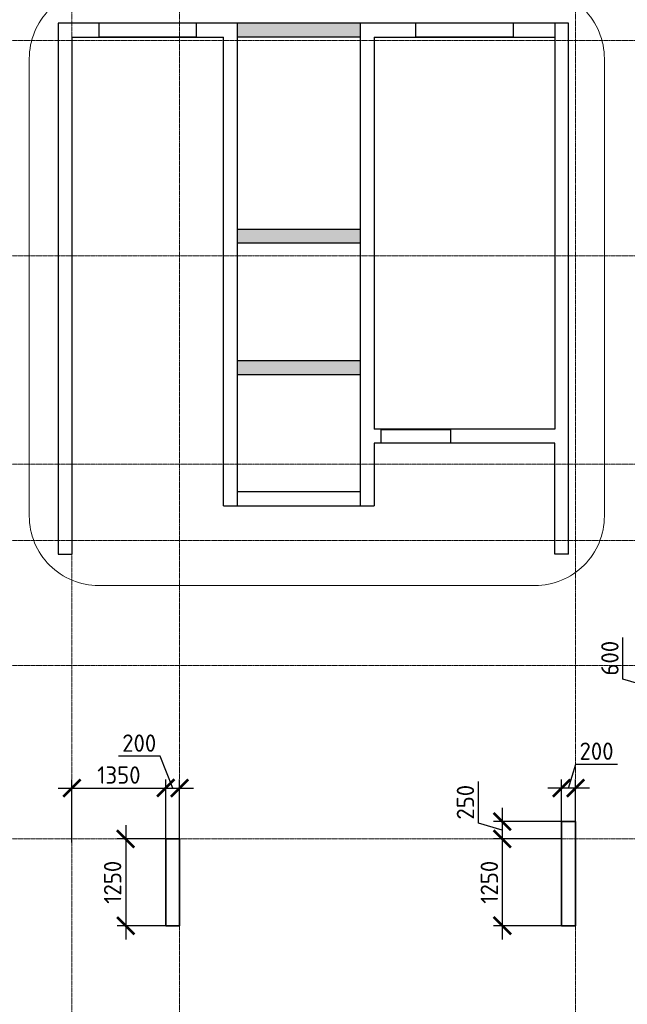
# Model space of a CAD drawing. Header units: millimetres. Extents: x 369815 to 1481759, y -423071 to -27917.
# Tile 42 of 256: x 463539 to 472288, y -310222 to -296040. Entities that reach past the tile are written whole.
import ezdxf

# ---------------------------------------------------------------- set-up
doc = ezdxf.new("R2010")
doc.units = ezdxf.units.MM
doc.linetypes.add('______5', pattern=[1100, 800, -100, 100, -100])
doc.linetypes.add('осевая', pattern=[50.8, 31.75, -6.35, 6.35, -6.35])
doc.layers.add('Колонна_ бетон', color=7, linetype='Continuous', lineweight=50, true_color=0xb4b496)
for name, color, linetype, lineweight in [('Оси', 40, '______5', 18), ('размер', 1, 'Continuous', 25), ('РАЗМЕРЫ', 1, 'Continuous', 9), ('СТЕНЫ', 3, 'Continuous', 30)]:
    doc.layers.add(name, color=color, linetype=linetype, lineweight=lineweight)
doc.styles.add('GOST-2.304_Type-B', font='GOST_Common.ttf')
doc.dimstyles.new('СПДС', dxfattribs={"dimscale": 100, "dimtxt": 2.5, "dimasz": 2.5, "dimexe": 1.25, "dimexo": 0, "dimtad": 1, "dimdec": 0, "dimtxsty": 'GOST-2.304_Type-B', "dimblk": 'ARCHTICK', "dimcen": 2.5, "dimdle": 2, "dimadec": 0, "dimazin": 2, "dimtfac": 0.75, "dimtdec": 0, "dimtmove": 1, "dimatfit": 3, "dimfxl": 1, "dimtolj": 1, "dimarcsym": 1})

# ---------------------------------------------------------------- blocks, each defined once
blk = doc.blocks.new('оси2')
at = {"layer": 'Оси', "color": 16, "linetype": 'осевая', "lineweight": 0, "ltscale": 0.5, "transparency": 33554687}
for p, q in [((1003495.5, 5465.4), (1003495.5, -20739.3)), ((1005045.5, 5465.4), (1005045.5, -20739.3)), ((1010745.5, 5465.4), (1010745.5, -20739.3)), ((979200, 1707.1), (1032582.1, 1707.1)), ((979200, -1392.9), (1032582.1, -1392.9)), ((979200, -4392.9), (1032582.1, -4392.9)), ((979200, -5492.9), (1032582.1, -5492.9)), ((979200, -7292.9), (1032582.1, -7292.9)), ((979200, -9792.9), (1032582.1, -9792.9))]:
    blk.add_line(p, q, dxfattribs=at)
blk = doc.blocks.new('_ArchTick')
at = {"color": 0, "linetype": 'ByBlock', "const_width": 0.15}
blk.add_lwpolyline([(-0.5, -0.5), (0.5, 0.5)], dxfattribs=at)
blk = doc.blocks.new('*D1442')
at = {"layer": 'DEFPOINTS', "color": 0, "transparency": 16777216}
for p in [(465642, -307107), (464292, -307890), (465642, -307890, -360)]:
    blk.add_point(p, dxfattribs=at)
at = {"layer": 'РАЗМЕРЫ', "color": 0, "lineweight": -2, "transparency": 16777216}
for p, q in [((464292, -307890), (464292, -306982)), ((465642, -307890), (465642, -306982)), ((464092, -307107), (465842, -307107))]:
    blk.add_line(p, q, dxfattribs=at)
at = {"layer": 'РАЗМЕРЫ', "color": 0, "lineweight": -2, "transparency": 16777216, "xscale": 250, "yscale": 250, "zscale": 250, "rotation": 180}
blk.add_blockref('_ArchTick', (464292, -307107), dxfattribs=at)
at = {"layer": 'РАЗМЕРЫ', "color": 0, "lineweight": -2, "transparency": 16777216, "xscale": 250, "yscale": 250, "zscale": 250}
blk.add_blockref('_ArchTick', (465642, -307107), dxfattribs=at)
at = {"layer": 'РАЗМЕРЫ', "color": 0, "transparency": 16777216, "insert": (464967, -306920), "char_height": 250, "attachment_point": 5, "style": 'GOST-2.304_Type-B'}
blk.add_mtext('\\A1;1350', dxfattribs=at)
blk = doc.blocks.new('*D1443')
at = {"layer": 'DEFPOINTS', "color": 0, "transparency": 16777216}
for p in [(465642, -307840), (465065, -309090), (465642, -309090)]:
    blk.add_point(p, dxfattribs=at)
at = {"layer": 'РАЗМЕРЫ', "color": 0, "lineweight": -2, "transparency": 16777216}
for p, q in [((465065, -307640), (465065, -309290)), ((465642, -307840), (464940, -307840)), ((465642, -309090), (464940, -309090))]:
    blk.add_line(p, q, dxfattribs=at)
at = {"layer": 'РАЗМЕРЫ', "color": 0, "lineweight": -2, "transparency": 16777216, "xscale": 250, "yscale": 250, "zscale": 250}
for p, rotation in [((465065, -307840), 90), ((465065, -309090), 270)]:
    blk.add_blockref('_ArchTick', p, dxfattribs=dict(at, rotation=rotation))
at = {"layer": 'РАЗМЕРЫ', "color": 0, "transparency": 16777216, "insert": (464877, -308465), "char_height": 250, "attachment_point": 5, "rotation": 90, "style": 'GOST-2.304_Type-B'}
blk.add_mtext('\\A1;1250', dxfattribs=at)
blk = doc.blocks.new('*D1444')
at = {"layer": 'DEFPOINTS', "color": 0, "transparency": 16777216}
for p in [(465842, -307107), (465642, -307679), (465842, -307890)]:
    blk.add_point(p, dxfattribs=at)
at = {"layer": 'РАЗМЕРЫ', "color": 0, "lineweight": -2, "transparency": 16777216}
for p, q in [((465560, -306648), (464960, -306648)), ((465742, -307107), (465560, -306648)), ((465642, -307679), (465642, -306982)), ((465842, -307890), (465842, -306982)), ((465442, -307107), (466042, -307107))]:
    blk.add_line(p, q, dxfattribs=at)
at = {"layer": 'РАЗМЕРЫ', "color": 0, "lineweight": -2, "transparency": 16777216, "xscale": 250, "yscale": 250, "zscale": 250, "rotation": 180}
blk.add_blockref('_ArchTick', (465642, -307107), dxfattribs=at)
at = {"layer": 'РАЗМЕРЫ', "color": 0, "lineweight": -2, "transparency": 16777216, "xscale": 250, "yscale": 250, "zscale": 250}
blk.add_blockref('_ArchTick', (465842, -307107), dxfattribs=at)
at = {"layer": 'РАЗМЕРЫ', "color": 0, "transparency": 16777216, "insert": (465260, -306460), "char_height": 250, "attachment_point": 5, "style": 'GOST-2.304_Type-B'}
blk.add_mtext('\\A1;200', dxfattribs=at)
blk = doc.blocks.new('*D1445')
at = {"layer": 'DEFPOINTS', "color": 0, "transparency": 16777216}
for p in [(471342, -307107), (471342, -307890, -360), (471542, -307890, -360)]:
    blk.add_point(p, dxfattribs=at)
at = {"layer": 'РАЗМЕРЫ', "color": 0, "lineweight": -2, "transparency": 16777216}
for p, q in [((471442, -307107), (471545, -306764)), ((471545, -306764), (472145, -306764)), ((471342, -307890), (471342, -306982)), ((471542, -307890), (471542, -306982)), ((471742, -307107), (471142, -307107))]:
    blk.add_line(p, q, dxfattribs=at)
at = {"layer": 'РАЗМЕРЫ', "color": 0, "lineweight": -2, "transparency": 16777216, "xscale": 250, "yscale": 250, "zscale": 250, "rotation": 180}
blk.add_blockref('_ArchTick', (471342, -307107), dxfattribs=at)
at = {"layer": 'РАЗМЕРЫ', "color": 0, "lineweight": -2, "transparency": 16777216, "xscale": 250, "yscale": 250, "zscale": 250}
blk.add_blockref('_ArchTick', (471542, -307107), dxfattribs=at)
at = {"layer": 'РАЗМЕРЫ', "color": 0, "transparency": 16777216, "insert": (471845, -306576), "char_height": 250, "attachment_point": 5, "style": 'GOST-2.304_Type-B'}
blk.add_mtext('\\A1;200', dxfattribs=at)
blk = doc.blocks.new('*D1446')
at = {"layer": 'DEFPOINTS', "color": 0, "transparency": 16777216}
for p in [(471342, -307590, -200), (470488, -307840), (471342, -307840)]:
    blk.add_point(p, dxfattribs=at)
at = {"layer": 'РАЗМЕРЫ', "color": 0, "lineweight": -2, "transparency": 16777216}
for p, q in [((470144, -307612), (470144, -307012)), ((470488, -307390), (470488, -308040)), ((470488, -307715), (470144, -307612)), ((471342, -307590), (470363, -307590)), ((471342, -307840), (470363, -307840))]:
    blk.add_line(p, q, dxfattribs=at)
at = {"layer": 'РАЗМЕРЫ', "color": 0, "lineweight": -2, "transparency": 16777216, "xscale": 250, "yscale": 250, "zscale": 250}
for p, rotation in [((470488, -307590), 90), ((470488, -307840), 270)]:
    blk.add_blockref('_ArchTick', p, dxfattribs=dict(at, rotation=rotation))
at = {"layer": 'РАЗМЕРЫ', "color": 0, "transparency": 16777216, "insert": (469957, -307312), "char_height": 250, "attachment_point": 5, "rotation": 90, "style": 'GOST-2.304_Type-B'}
blk.add_mtext('\\A1;250', dxfattribs=at)
blk = doc.blocks.new('*D1447')
at = {"layer": 'DEFPOINTS', "color": 0, "transparency": 16777216}
for p in [(471342, -307840), (470488, -309090), (471342, -309090, -200)]:
    blk.add_point(p, dxfattribs=at)
at = {"layer": 'РАЗМЕРЫ', "color": 0, "lineweight": -2, "transparency": 16777216}
for p, q in [((470488, -307640), (470488, -309290)), ((471342, -307840), (470363, -307840)), ((471342, -309090), (470363, -309090))]:
    blk.add_line(p, q, dxfattribs=at)
at = {"layer": 'РАЗМЕРЫ', "color": 0, "lineweight": -2, "transparency": 16777216, "xscale": 250, "yscale": 250, "zscale": 250}
for p, rotation in [((470488, -307840), 90), ((470488, -309090), 270)]:
    blk.add_blockref('_ArchTick', p, dxfattribs=dict(at, rotation=rotation))
at = {"layer": 'РАЗМЕРЫ', "color": 0, "transparency": 16777216, "insert": (470301, -308465), "char_height": 250, "attachment_point": 5, "rotation": 90, "style": 'GOST-2.304_Type-B'}
blk.add_mtext('\\A1;1250', dxfattribs=at)
blk = doc.blocks.new('*D1391')
at = {"layer": 'DEFPOINTS', "color": 0, "transparency": 16777216}
for p in [(473082, -305340, -560), (472569, -305940), (473124, -305940, -200)]:
    blk.add_point(p, dxfattribs=at)
at = {"layer": 'РАЗМЕРЫ', "color": 0, "lineweight": -2, "transparency": 16777216}
for p, q in [((472225, -305537), (472225, -304937)), ((472569, -305140), (472569, -306140)), ((473082, -305340), (472444, -305340)), ((472569, -305640), (472225, -305537)), ((473124, -305940), (472444, -305940))]:
    blk.add_line(p, q, dxfattribs=at)
at = {"layer": 'РАЗМЕРЫ', "color": 0, "lineweight": -2, "transparency": 16777216, "xscale": 250, "yscale": 250, "zscale": 250}
for p, rotation in [((472569, -305340), 90), ((472569, -305940), 270)]:
    blk.add_blockref('_ArchTick', p, dxfattribs=dict(at, rotation=rotation))
at = {"layer": 'РАЗМЕРЫ', "color": 0, "transparency": 16777216, "insert": (472037, -305237), "char_height": 250, "attachment_point": 5, "rotation": 90, "style": 'GOST-2.304_Type-B'}
blk.add_mtext('\\A1;600', dxfattribs=at)

msp = doc.modelspace()

# ---------------------------------------------------------------- hatches: boundary and pattern name
at = {"layer": 'размер', "transparency": 33554648}
h = msp.add_hatch(dxfattribs=at)
h.set_pattern_fill('ANGLE', color=1)
h.set_pattern_definition([(0, (292.7546, -269591.834), (0, 6.985), [5.08, -1.905]), (90, (292.7546, -269591.834), (-6.985, 4e-16), [5.08, -1.905])])
h.paths.add_polyline_path([(468441.9, -296089.3), (467865.8, -296089.3, 0.0636254), (467823.8, -296289.3), (468441.9, -296289.3)])
h.paths.add_polyline_path([(467865.8, -296089.3), (467370.4, -296089.3, -0.0586788), (467392.4, -296276.6, -0.0039429), (467392.3, -296289.3), (467823.8, -296289.3, -0.0636254)])
h.paths.add_polyline_path([(467370.4, -296089.3), (466672, -296089.3), (466672, -296289.3), (467392.3, -296289.3, 0.0039429), (467392.4, -296276.6, 0.0586788)])
h = msp.add_hatch(dxfattribs=at)
h.set_pattern_fill('ANGLE', color=1)
h.set_pattern_definition([(0, (292.7546, -269591.68), (0, 6.985), [5.08, -1.905]), (90, (292.7546, -269591.68), (-6.985, 4e-16), [5.08, -1.905])])
h.paths.add_polyline_path([(468090, -299059.1), (466997.3, -299059.1, -0.0730536), (467015.9, -299185.5, -0.0420999), (467009.7, -299259.1), (468086.3, -299259.1, -0.0527689), (468076.6, -299167.1, -0.0621567)])
h.paths.add_polyline_path([(468441.9, -299059.1), (468090, -299059.1, 0.0621567), (468076.6, -299167.1, 0.0527689), (468086.3, -299259.1), (468441.9, -299259.1)])
h.paths.add_polyline_path([(466997.3, -299059.1), (466672, -299059.1), (466672, -299259.1), (467009.7, -299259.1, 0.0420999), (467015.9, -299185.5, 0.0730536)])
h = msp.add_hatch(dxfattribs=at)
h.set_pattern_fill('ANGLE', color=1)
h.set_pattern_definition([(0, (292.7546, -269592.7016), (0, 6.985), [5.08, -1.905]), (90, (292.7546, -269592.7016), (-6.985, 4e-16), [5.08, -1.905])])
h.paths.add_polyline_path([(468441.9, -300950.1), (468089.3, -300950.1, 0.0317132), (468085.8, -301005.7, 0.0839048), (468110.2, -301150.1), (468441.9, -301150.1)])
h.paths.add_polyline_path([(468085.8, -301005.7, -0.0317132), (468089.3, -300950.1), (467059.6, -300950.1, -0.0719225), (467077.6, -301074.6, -0.0431961), (467071.1, -301150.1), (468110.2, -301150.1, -0.0839048)])
h.paths.add_polyline_path([(467059.6, -300950.1), (466672, -300950.1), (466672, -301150.1), (467071.1, -301150.1, 0.0431961), (467077.6, -301074.6, 0.0719225)])

# ---------------------------------------------------------------- linework, layer by layer
at = {"layer": 'Колонна_ бетон', "color": 180, "linetype": 'Continuous', "lineweight": 35, "transparency": 33554687}
for p, q in [((471541.9, -307590.3, -200), (471341.9, -307590.3, -200)), ((471341.9, -309090.3, -200), (471341.9, -307590.3, -200)), ((471541.9, -307590.3, -200), (471541.9, -309090.3, -200)), ((465841.9, -307840.3, -200), (465641.9, -307840.3, -200)), ((465641.9, -307840.3, -200), (465641.9, -309090.3, -200)), ((465841.9, -307840.3, -200), (465841.9, -309090.3, -200)), ((465641.9, -309090.3, -200), (465841.9, -309090.3, -200)), ((471541.9, -309090.3, -200), (471341.9, -309090.3, -200))]:
    msp.add_line(p, q, dxfattribs=at)
at = {"layer": 'РАЗМЕРЫ', "color": 1}
msp.add_lwpolyline([(464677.3, -295600.2), (470957.3, -295600.2, -0.4142136), (471957.3, -296600.2), (471957.3, -303190.6, -0.4142136), (470957.3, -304190.6), (464677.3, -304190.6, -0.4142136), (463677.3, -303190.6), (463677.3, -296600.2, -0.4142136)], format="xyb", close=True, dxfattribs=at)
at = {"layer": 'СТЕНЫ', "linetype": 'Continuous', "transparency": 33554687}
for p, q in [((466671.9, -296090.3, 360), (466671.9, -303040.3, 360)), ((468441.9, -296090.3, 360), (468441.9, -303040.3, 360)), ((471241.9, -296090.3, 360), (471241.9, -301940.3, 360)), ((464091.9, -296340.3, 360), (464091.9, -303740.3, 360)), ((464291.9, -296290.3, 360), (464291.9, -303740.3, 360)), ((464291.9, -296290.3, 360), (466471.9, -296290.3, 360)), ((466471.9, -303040.3, 360), (466471.9, -296290.3, 360)), ((468441.9, -296290.3, 360), (466671.9, -296290.3, 360)), ((468641.9, -296290.3, 360), (471241.9, -296290.3, 360)), ((468641.9, -296290.3, 360), (468641.9, -301940.3, 360)), ((471441.9, -303740.3, 360), (471441.9, -296340.3, 360)), ((468441.9, -299060.3, 360), (466671.9, -299060.3, 360)), ((468441.9, -299260.3, 360), (466671.9, -299260.3, 360)), ((466671.9, -300950.3, 360), (468441.9, -300950.3, 360)), ((466671.9, -301150.3, 360), (468441.9, -301150.3, 360)), ((471241.9, -301940.3, 360), (468641.9, -301940.3, 360)), ((471241.9, -302140.3, 360), (468641.9, -302140.3, 360)), ((468641.9, -302140.3, 360), (468641.9, -303040.3, 360)), ((471241.9, -303740.3, 360), (471241.9, -302140.3, 360)), ((468441.9, -302840.3, 360), (466671.9, -302840.3, 360)), ((466471.9, -303040.3, 360), (468641.9, -303040.3, 360)), ((464091.9, -303740.3, 360), (464291.9, -303740.3, 360)), ((471441.9, -303740.3, 360), (471241.9, -303740.3, 360))]:
    msp.add_line(p, q, dxfattribs=at)
at = {"layer": 'СТЕНЫ', "linetype": 'Continuous', "transparency": 33554687, "elevation": 360}
msp.add_lwpolyline([(471441.9, -296340.3), (471442, -296090.3), (464092, -296090.3), (464092, -296340.3)], dxfattribs=at)
at = {"layer": 'СТЕНЫ', "linetype": 'Continuous', "transparency": 33554687}
for points in [[(464682, -296087.3), (466081.8, -296087.3), (466081.8, -296290.3), (464682, -296290.3)], [(464682, -296087.3), (466081.8, -296087.3), (466081.8, -296290.3), (464682, -296290.3)], [(469242.3, -296087.3), (470642, -296087.3), (470642, -296290.3), (469242.3, -296290.3)], [(469242.3, -296087.3), (470642, -296087.3), (470642, -296290.3), (469242.3, -296290.3)]]:
    msp.add_lwpolyline(points, close=True, dxfattribs=at)
at = {"layer": 'СТЕНЫ', "linetype": 'Continuous', "transparency": 33554687, "elevation": 360}
msp.add_lwpolyline([(468741.9, -301942.1), (469741.9, -301942.1), (469741.9, -302140.3), (468741.9, -302140.3)], close=True, dxfattribs=at)

# ---------------------------------------------------------------- block references
at = {"layer": 'РАЗМЕРЫ'}
msp.add_blockref('оси2', (-539203.5, -298047.4, -560), dxfattribs=at)

# ---------------------------------------------------------------- dimensions: what is measured, and where the dimension line sits
at = {"layer": 'РАЗМЕРЫ', "color": 146, "true_color": 0x006272}
for base, p1, p2, picture, middle in [((472568.6, -305940.3), (473082.1, -305340.3, -560), (473124, -305940.3, -200), '*D1391', (472037.4, -305474.7)), ((470488.1, -307840.3), (471342, -307590.3, -200), (471342, -307840.3), '*D1446', (469956.9, -307549.7)), ((465064.6, -309090.3, -560), (465642, -307840.3, -560), (465642, -309090.3, -560), '*D1443', (464877.1, -308465.3, -560)), ((470488.1, -309090.3), (471342, -307840.3), (471342, -309090.3, -200), '*D1447', (470300.6, -308465.3))]:
    dim = msp.add_linear_dim(base=base, p1=p1, p2=p2, angle=90, dimstyle='СПДС', override={"dimtofl": 0}, dxfattribs=at)
    dim.commit()
    dim.dimension.update_dxf_attribs({"geometry": picture, "text_midpoint": middle})
dim = msp.add_linear_dim(base=(465842, -307107.5), p1=(465642, -307679.5), p2=(465842, -307890.3), dimstyle='СПДС', override={"dimtofl": 0}, dxfattribs=at)
dim.commit()
dim.dimension.update_dxf_attribs({"geometry": '*D1444', "text_midpoint": (465497.1, -306648), "dimtype": 160})
for base, p1, p2, picture, middle in [((471342, -307107.5), (471542, -307890.3, -360), (471342, -307890.3, -360), '*D1445', (471607.7, -306576.2)), ((465642, -307107.5), (464291.9, -307890.3), (465642, -307890.3, -360), '*D1442', (464967, -306920))]:
    dim = msp.add_linear_dim(base=base, p1=p1, p2=p2, dimstyle='СПДС', override={"dimtofl": 0}, dxfattribs=at)
    dim.commit()
    dim.dimension.update_dxf_attribs({"geometry": picture, "text_midpoint": middle})

doc.saveas('drawing.dxf')
